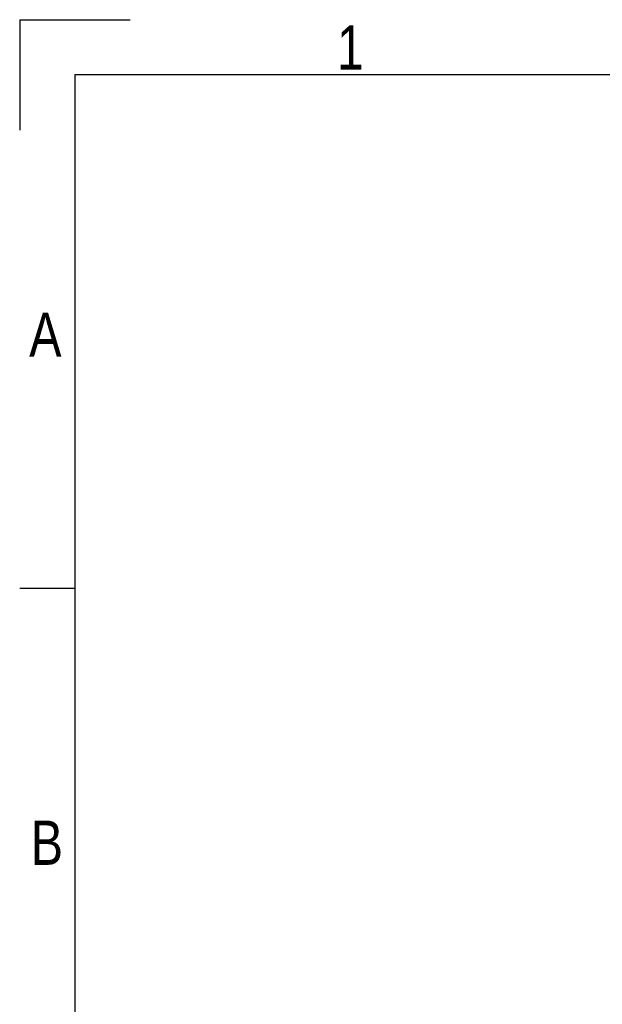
# Model space of a CAD drawing. Header units: millimetres. Extents: x 0 to 420, y 0 to 297.
# Tile 6 of 24: x 0 to 55, y 205 to 297. Entities that reach past the tile are written whole.
import ezdxf

# ---------------------------------------------------------------- set-up
doc = ezdxf.new("R2010")
doc.units = ezdxf.units.MM
doc.layers.add('CARTIGLIO', color=140, linetype='Continuous')
doc.styles.add('SLDTEXTSTYLE2', font='TXT', dxfattribs={"width": 0.821468})

msp = doc.modelspace()

# ---------------------------------------------------------------- linework, layer by layer
at = {"layer": 'CARTIGLIO', "linetype": 'Continuous'}
for p, q in [((0.0059, 296.9968), (0.0059, 286.6484)), ((0.0059, 296.9968), (10.3543, 296.9968)), ((414.8274, 291.8226), (5.1801, 291.8226)), ((5.1801, 291.8226), (5.1801, 5.171)), ((5.1801, 243.7024), (0.0059, 243.7024))]:
    msp.add_line(p, q, dxfattribs=at)

# ---------------------------------------------------------------- texts
at = {"layer": 'CARTIGLIO', "char_height": 4.1394, "attachment_point": 2, "style": 'SLDTEXTSTYLE2'}
for s, insert in [('1', (31.0075, 296.4629)), ('A', (2.4139, 269.5569)), ('B', (2.5598, 221.9541))]:
    msp.add_mtext(s, dxfattribs=dict(at, insert=insert))

doc.saveas('drawing.dxf')
